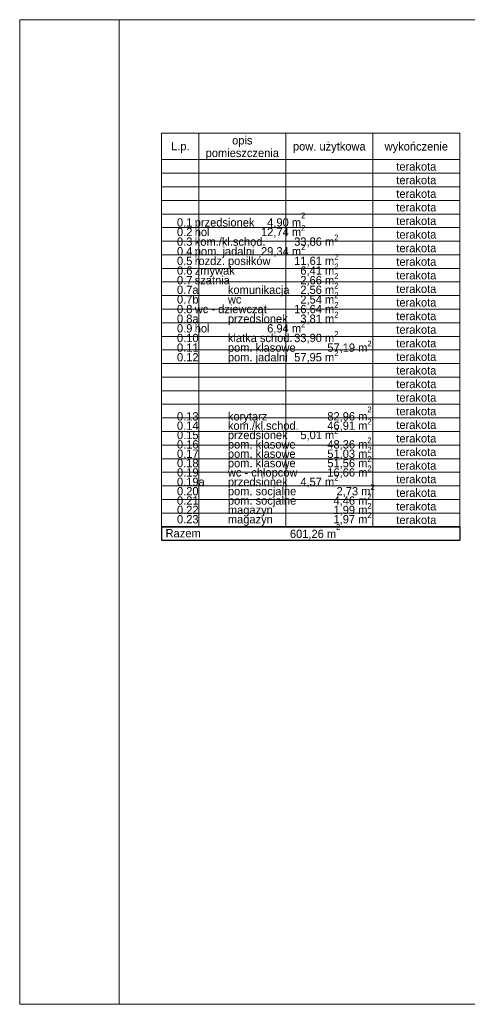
# Model space of a CAD drawing. Extents: x -145259 to -67259, y -2316 to 267384.
# Tile 1 of 256: x -145259 to -131752, y 37684 to 67384. Entities that reach past the tile are written whole.
import ezdxf

# ---------------------------------------------------------------- set-up
doc = ezdxf.new("R2010")
doc.units = 0
doc.header["$MEASUREMENT"] = 0
for name, color, linetype, lineweight in [('Arch opisy_Nr_Pióra__1', 7, 'Continuous', 25), ('Arch opisy_Nr_Pióra__21', 7, 'Continuous', 13), ('ARCH TABELA_Nr_Pióra__21', 7, 'Continuous', 13)]:
    doc.layers.add(name, color=color, linetype=linetype, lineweight=lineweight)
doc.styles.add('GENERATED_STYLE_3', font='txt')
doc.styles.add('GENERATED_STYLE_5', font='txt')

msp = doc.modelspace()

# ---------------------------------------------------------------- linework, layer by layer
at = {"layer": 'Arch opisy_Nr_Pióra__1', "linetype": 'Continuous'}
for p, q in [((-140976.1, 52089.9), (-140976.1, 51688.3)), ((-140976.1, 52089.9), (-131976.1, 52089.9)), ((-131976.1, 52089.9), (-131976.1, 51688.3)), ((-140976.1, 51688.3), (-131976.1, 51688.3))]:
    msp.add_line(p, q, dxfattribs=at)
at = {"layer": 'Arch opisy_Nr_Pióra__21', "linetype": 'Continuous'}
for p, q in [((-140976.1, 52098.3), (-140976.1, 63964.7)), ((-140976.1, 63964.7), (-131976.1, 63964.7)), ((-139851.1, 52089.9), (-139851.1, 63964.7)), ((-137226.1, 52089.9), (-137226.1, 63964.7)), ((-134601.1, 52089.9), (-134601.1, 63964.7)), ((-131976.1, 52098.3), (-131976.1, 63964.7)), ((-140976.1, 63161.7), (-131976.1, 63161.7)), ((-140976.1, 62751.7), (-131976.1, 62751.7)), ((-140976.1, 62341.7), (-131976.1, 62341.7)), ((-140976.1, 61931.7), (-131976.1, 61931.7)), ((-140976.1, 61521.7), (-131976.1, 61521.7)), ((-140976.1, 61111.7), (-131976.1, 61111.7)), ((-140976.1, 60701.7), (-131976.1, 60701.7)), ((-140976.1, 60291.7), (-131976.1, 60291.7)), ((-140976.1, 59881.7), (-131976.1, 59881.7)), ((-140976.1, 59471.7), (-131976.1, 59471.7)), ((-140976.1, 59061.7), (-131976.1, 59061.7)), ((-140976.1, 58651.7), (-131976.1, 58651.7)), ((-140976.1, 58241.7), (-131976.1, 58241.7)), ((-140976.1, 57831.7), (-131976.1, 57831.7)), ((-140976.1, 57421.7), (-131976.1, 57421.7)), ((-140976.1, 57011.7), (-131976.1, 57011.7)), ((-140976.1, 56601.7), (-131976.1, 56601.7)), ((-140976.1, 56191.7), (-131976.1, 56191.7)), ((-140976.1, 55781.7), (-131976.1, 55781.7)), ((-140976.1, 55371.7), (-131976.1, 55371.7)), ((-140976.1, 54961.7), (-131976.1, 54961.7)), ((-140976.1, 54551.7), (-131976.1, 54551.7)), ((-140976.1, 54141.7), (-131976.1, 54141.7)), ((-140976.1, 53731.7), (-131976.1, 53731.7)), ((-140976.1, 53321.7), (-131976.1, 53321.7)), ((-140976.1, 52911.7), (-131976.1, 52911.7)), ((-140976.1, 52501.7), (-131976.1, 52501.7)), ((-140976.1, 52091.7), (-131976.1, 52091.7)), ((-140976.1, 52089.9), (-131976.1, 52089.9))]:
    msp.add_line(p, q, dxfattribs=at)
at = {"layer": 'ARCH TABELA_Nr_Pióra__21', "linetype": 'Continuous'}
for p, q in [((-145258.7, 37683.6), (-145258.7, 67383.6)), ((-145258.7, 67383.6), (-70258.7, 67383.6)), ((-142258.7, 67383.6), (-142258.7, 37683.6)), ((-142258.7, 66883.6), (-142258.7, 67383.6)), ((-142258.7, 37683.6), (-142258.7, 38183.6)), ((-70258.7, 37683.6), (-145258.7, 37683.6))]:
    msp.add_line(p, q, dxfattribs=at)

# ---------------------------------------------------------------- texts
at = {"layer": 'Arch opisy_Nr_Pióra__1', "linetype": 'Continuous', "char_height": 250.009}
for s, insert, width, attachment_point, line_spacing_factor, style in [('{opis\\Ppomieszczenia}', (-138541.1, 63164.1), 2402.028, 8, 0.912199, 'GENERATED_STYLE_5'), ('{     0.1^Iprzedsionek^I  4,90 m\\A1{\\H0.7x;\\S2^  ;}^I\\P     0.2^Ihol^I^I12,74 m\\A1{\\H0.7x;\\S2^  ;}^I\\P     0.3^Ikom./kl.schod.^I33,86 m\\A1{\\H0.7x;\\S2^  ;}^I\\P     0.4^Ipom. jadalni^I29,34 m\\A1{\\H0.7x;\\S2^  ;}^I\\P     0.5^Irozdz. posiłków^I11,61 m\\A1{\\H0.7x;\\S2^  ;}^I\\P     0.6^Izmywak^I^I  6,41 m\\A1{\\H0.7x;\\S2^  ;}^I\\P     0.7^Iszatnia^I^I  2,66 m\\A1{\\H0.7x;\\S2^  ;}^I\\P     0.7a^Ikomunikacja^I  2,56 m\\A1{\\H0.7x;\\S2^  ;}^I\\P     0.7b^Iwc^I^I  2,54 m\\A1{\\H0.7x;\\S2^  ;}^I\\P     0.8^Iwc - dziewcząt^I16,64 m\\A1{\\H0.7x;\\S2^  ;}^I\\P     0.8a^Iprzedsionek^I  3,81 m\\A1{\\H0.7x;\\S2^  ;}^I\\P     0.9^Ihol^I^I  6,94 m\\A1{\\H0.7x;\\S2^  ;}^I\\P     0.10^Iklatka schod.^I33,90 m\\A1{\\H0.7x;\\S2^  ;}^I\\P     0.11^Ipom. klasowe^I57,19 m\\A1{\\H0.7x;\\S2^  ;}^I\\P     0.12^Ipom. jadalni^I57,95 m\\A1{\\H0.7x;\\S2^  ;}^I^I}', (-140976.1, 56991.7), 6402.5, 7, 0.489395, 'GENERATED_STYLE_3'), ('{     0.13^Ikorytarz^I^I82,96 m\\A1{\\H0.7x;\\S2^  ;}^I\\P     0.14^Ikom./kl.schod.^I46,91 m\\A1{\\H0.7x;\\S2^  ;}^I\\P     0.15^Iprzedsionek^I  5,01 m\\A1{\\H0.7x;\\S2^  ;}^I\\P     0.16^Ipom. klasowe^I48,36 m\\A1{\\H0.7x;\\S2^  ;}^I\\P     0.17^Ipom. klasowe^I51,03 m\\A1{\\H0.7x;\\S2^  ;}^I\\P     0.18^Ipom. klasowe^I51,56 m\\A1{\\H0.7x;\\S2^  ;}^I\\P     0.19^Iwc - chłopców^I16,66 m\\A1{\\H0.7x;\\S2^  ;}^I\\P     0.19a^Iprzedsionek^I  4,57 m\\A1{\\H0.7x;\\S2^  ;}^I\\P     0.20^Ipom. socjalne^I   2,73 m\\A1{\\H0.7x;\\S2^  ;}^I\\P     0.21^Ipom. socjalne^I  4,46 m\\A1{\\H0.7x;\\S2^  ;}^I\\P     0.22^Imagazyn^I^I  1,99 m\\A1{\\H0.7x;\\S2^  ;}^I\\P     0.23^Imagazyn^I^I  1,97 m\\A1{\\H0.7x;\\S2^  ;}^I^I}', (-140976.1, 52105.1), 6402.5, 7, 0.469451, 'GENERATED_STYLE_3')]:
    msp.add_mtext(s, dxfattribs=dict(at, insert=insert, width=width, attachment_point=attachment_point, line_spacing_factor=line_spacing_factor, style=style))
at = {"layer": 'Arch opisy_Nr_Pióra__1', "linetype": 'Continuous'}
for s, insert, char_height, attachment_point, style in [('{L.p.}', (-140411.1, 63366.9), 250.01, 8, 'GENERATED_STYLE_5'), ('{pow. użytkowa}', (-135916.1, 63362.4), 250.009, 8, 'GENERATED_STYLE_5'), ('{wykończenie}', (-133291.1, 63362.4), 250.009, 8, 'GENERATED_STYLE_5'), ('{terakota}', (-133289.9, 62826.5), 250.01, 8, 'GENERATED_STYLE_3'), ('{terakota}', (-133289.9, 62416.5), 250.01, 8, 'GENERATED_STYLE_3'), ('{terakota}', (-133289.9, 62006.5), 250.01, 8, 'GENERATED_STYLE_3'), ('{terakota}', (-133289.9, 61596.5), 250.01, 8, 'GENERATED_STYLE_3'), ('{terakota}', (-133289.9, 61186.5), 250.01, 8, 'GENERATED_STYLE_3'), ('{terakota}', (-133289.9, 60776.5), 250.01, 8, 'GENERATED_STYLE_3'), ('{terakota}', (-133289.9, 60366.5), 250.01, 8, 'GENERATED_STYLE_3'), ('{terakota}', (-133289.9, 59956.5), 250.01, 8, 'GENERATED_STYLE_3'), ('{terakota}', (-133289.9, 59546.5), 250.01, 8, 'GENERATED_STYLE_3'), ('{terakota}', (-133289.9, 59136.5), 250.01, 8, 'GENERATED_STYLE_3'), ('{terakota}', (-133289.9, 58726.5), 250.01, 8, 'GENERATED_STYLE_3'), ('{terakota}', (-133289.9, 58316.5), 250.01, 8, 'GENERATED_STYLE_3'), ('{terakota}', (-133289.9, 57906.5), 250.01, 8, 'GENERATED_STYLE_3'), ('{terakota}', (-133289.9, 57496.5), 250.01, 8, 'GENERATED_STYLE_3'), ('{terakota}', (-133289.9, 57086.5), 250.01, 8, 'GENERATED_STYLE_3'), ('{terakota}', (-133289.9, 56676.5), 250.01, 8, 'GENERATED_STYLE_3'), ('{terakota}', (-133289.9, 56266.5), 250.01, 8, 'GENERATED_STYLE_3'), ('{terakota}', (-133289.9, 55856.5), 250.01, 8, 'GENERATED_STYLE_3'), ('{terakota}', (-133289.9, 55446.5), 250.01, 8, 'GENERATED_STYLE_3'), ('{terakota}', (-133289.9, 55036.5), 250.01, 8, 'GENERATED_STYLE_3'), ('{terakota}', (-133289.9, 54626.5), 250.01, 8, 'GENERATED_STYLE_3'), ('{terakota}', (-133289.9, 54216.5), 250.01, 8, 'GENERATED_STYLE_3'), ('{terakota}', (-133289.9, 53806.5), 250.01, 8, 'GENERATED_STYLE_3'), ('{terakota}', (-133289.9, 53396.5), 250.01, 8, 'GENERATED_STYLE_3'), ('{terakota}', (-133289.9, 52986.5), 250.01, 8, 'GENERATED_STYLE_3'), ('{terakota}', (-133289.9, 52576.5), 250.01, 8, 'GENERATED_STYLE_3'), ('{terakota}', (-133289.9, 52166.5), 250.01, 8, 'GENERATED_STYLE_3'), ('{Razem}', (-140856.1, 51765), 250.01, 7, 'GENERATED_STYLE_5'), ('{ 601,26 m\\A1{\\H0.7x;\\S2^  ;}}', (-137197.4, 51702.7), 250.009, 7, 'GENERATED_STYLE_5')]:
    msp.add_mtext(s, dxfattribs=dict(at, insert=insert, char_height=char_height, attachment_point=attachment_point, style=style))

doc.saveas('drawing.dxf')
